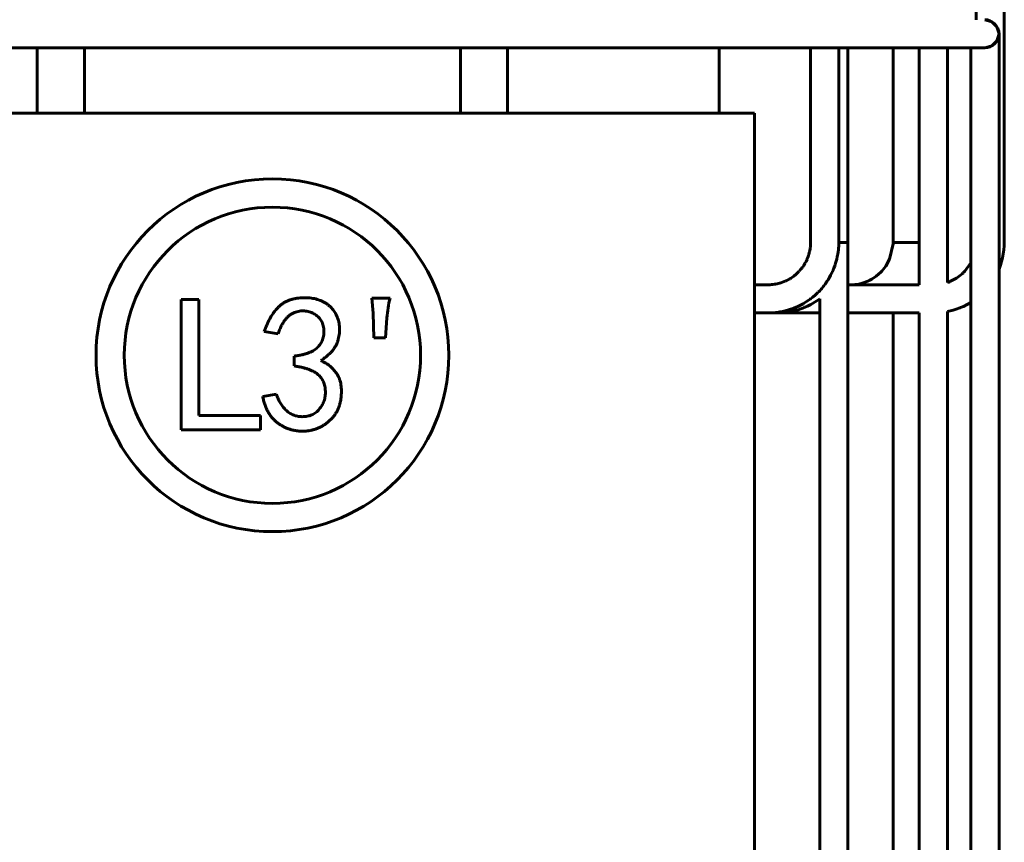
# Model space of a CAD drawing. Header units: millimetres. Extents: x 0 to 420, y 0 to 594.
# Tile 6 of 23: x 257 to 299, y 205 to 240. Entities that reach past the tile are written whole.
import ezdxf

# ---------------------------------------------------------------- set-up
doc = ezdxf.new("R2010")
doc.units = ezdxf.units.MM
doc.linetypes.add('K5LT_BASIC', pattern=[0])
doc.linetypes.add('K5LT_THIN', pattern=[0])
doc.layers.add('Системный слой', color=7, linetype='Continuous')
doc.styles.add('KDIMTEXTSTYLE', font='GOST_AU.SHX', dxfattribs={"width": 0.96, "oblique": 15, "height": 5})
doc.dimstyles.new('KDIMSTYLE (0.20)', dxfattribs={"dimtxt": 5, "dimasz": 1, "dimexe": 2, "dimexo": 0, "dimgap": 1, "dimtad": 1, "dimlfac": 5, "dimtxsty": 'KDIMTEXTSTYLE', "dimsah": 1, "dimcen": 0, "dimdle": 1, "dimadec": 0, "dimazin": 0, "dimtfac": 0.667, "dimtmove": 0, "dimatfit": 3, "dimfxl": 1, "dimtvp": 1, "dimtolj": 1, "dimtzin": 0, "dimarcsym": 0})

# ---------------------------------------------------------------- blocks, each defined once
blk = doc.blocks.new('U9')
at = {"layer": 'Системный слой', "color": 150, "linetype": 'K5LT_BASIC', "lineweight": 60, "true_color": 0x0080ff}
blk.add_line((292.405, 239.081), (292.405, 230.809), dxfattribs=at)
blk = doc.blocks.new('U10')
at = {"layer": 'Системный слой', "color": 150, "linetype": 'K5LT_BASIC', "lineweight": 60, "true_color": 0x0080ff}
for p, q in [((290.823, 228.165), (291.089, 228.327)), ((291.089, 228.327), (291.205, 228.409)), ((288.858, 227.809), (288.913, 227.809)), ((288.913, 227.809), (288.997, 227.809)), ((288.997, 227.809), (289.125, 227.809)), ((289.125, 227.809), (289.328, 227.809)), ((289.328, 227.809), (289.415, 227.809)), ((289.415, 227.809), (289.432, 227.809)), ((289.432, 227.809), (289.466, 227.809)), ((289.466, 227.809), (289.536, 227.812)), ((289.536, 227.812), (289.678, 227.823)), ((289.678, 227.823), (289.974, 227.866)), ((289.974, 227.866), (290.289, 227.944)), ((290.289, 227.944), (290.56, 228.04)), ((290.56, 228.04), (290.578, 228.048)), ((290.578, 228.048), (290.613, 228.063)), ((290.613, 228.063), (290.684, 228.095)), ((290.684, 228.095), (290.823, 228.165))]:
    blk.add_line(p, q, dxfattribs=at)
blk = doc.blocks.new('U11')
at = {"layer": 'Системный слой', "color": 150, "linetype": 'K5LT_BASIC', "lineweight": 60, "true_color": 0x0080ff}
for p, q in [((291.205, 228.409), (291.205, 211.952)), ((291.205, 211.952), (291.205, 195.496))]:
    blk.add_line(p, q, dxfattribs=at)
blk = doc.blocks.new('U12')
at = {"layer": 'Системный слой', "color": 150, "linetype": 'K5LT_BASIC', "lineweight": 60, "true_color": 0x0080ff}
for p, q in [((292.405, 230.809), (292.405, 214.294)), ((292.405, 214.294), (292.405, 197.779))]:
    blk.add_line(p, q, dxfattribs=at)
blk = doc.blocks.new('U37')
at = {"layer": 'Системный слой', "color": 150, "linetype": 'K5LT_BASIC', "lineweight": 60, "true_color": 0x0080ff}
blk.add_line((294.328, 239.081), (294.328, 230.809), dxfattribs=at)
blk = doc.blocks.new('U38')
at = {"layer": 'Системный слой', "color": 150, "linetype": 'K5LT_BASIC', "lineweight": 60, "true_color": 0x0080ff}
for p, q in [((294.177, 230.091), (294.327, 230.752)), ((294.327, 230.752), (294.328, 230.809)), ((294.013, 229.793), (294.177, 230.091)), ((293.606, 229.367), (293.81, 229.546)), ((293.81, 229.546), (293.825, 229.561)), ((293.825, 229.561), (293.854, 229.592)), ((293.854, 229.592), (293.91, 229.657)), ((293.91, 229.657), (294.013, 229.793)), ((292.87, 229.039), (293.056, 229.086)), ((293.056, 229.086), (293.204, 229.141)), ((293.204, 229.141), (293.223, 229.148)), ((293.223, 229.148), (293.236, 229.154)), ((293.236, 229.154), (293.262, 229.165)), ((293.262, 229.165), (293.314, 229.19)), ((293.314, 229.19), (293.415, 229.243)), ((293.415, 229.243), (293.606, 229.367)), ((292.528, 229.009), (292.87, 229.039))]:
    blk.add_line(p, q, dxfattribs=at)
blk = doc.blocks.new('U39')
at = {"layer": 'Системный слой', "color": 150, "linetype": 'K5LT_BASIC', "lineweight": 60, "true_color": 0x0080ff}
for p, q in [((294.328, 227.809), (294.328, 211.552)), ((294.328, 211.552), (294.328, 195.295))]:
    blk.add_line(p, q, dxfattribs=at)
blk = doc.blocks.new('U50')
at = {"layer": 'Системный слой', "color": 150, "linetype": 'K5LT_BASIC', "lineweight": 60, "true_color": 0x0080ff}
for p, q in [((286.932, 243.309), (286.932, 241.427)), ((286.932, 239.081), (286.932, 236.309))]:
    blk.add_line(p, q, dxfattribs=at)
blk = doc.blocks.new('U62')
at = {"layer": 'Системный слой', "color": 150, "linetype": 'K5LT_BASIC', "lineweight": 60, "true_color": 0x0080ff}
for p, q in [((246.636, 239.081), (264.789, 239.081)), ((264.789, 239.081), (286.191, 239.081)), ((286.191, 239.081), (289.022, 239.081)), ((289.022, 239.081), (289.035, 239.081)), ((289.035, 239.081), (289.055, 239.081)), ((289.055, 239.081), (289.085, 239.081)), ((289.085, 239.081), (289.13, 239.081)), ((289.13, 239.081), (289.198, 239.081)), ((289.198, 239.081), (289.299, 239.081)), ((289.299, 239.081), (289.369, 239.081))]:
    blk.add_line(p, q, dxfattribs=at)
blk = doc.blocks.new('U63')
at = {"layer": 'Системный слой', "color": 150, "linetype": 'K5LT_BASIC', "lineweight": 60, "true_color": 0x0080ff}
for p, q in [((292.017, 239.081), (292.017, 239.053)), ((292.017, 239.053), (292.017, 239.037)), ((292.017, 239.037), (292.017, 239.022)), ((292.017, 239.022), (292.017, 239.021)), ((292.017, 239.021), (292.017, 239.018)), ((292.017, 239.018), (292.017, 239.014)), ((292.017, 239.014), (292.017, 239.006)), ((292.017, 239.006), (292.017, 238.989)), ((292.017, 238.989), (292.017, 238.986)), ((292.017, 238.986), (292.017, 238.985)), ((292.017, 238.985), (292.017, 238.984)), ((292.017, 238.984), (292.017, 238.981)), ((292.017, 238.981), (292.017, 238.974)), ((292.017, 238.974), (292.017, 238.973)), ((292.017, 238.973), (292.017, 238.972)), ((292.017, 238.972), (292.017, 238.971)), ((292.017, 238.971), (292.017, 238.968)), ((292.017, 238.968), (292.017, 238.965)), ((292.017, 238.965), (292.017, 238.964)), ((292.017, 238.964), (292.017, 238.963)), ((292.017, 238.963), (292.017, 238.962)), ((292.017, 238.962), (292.017, 238.961)), ((292.017, 238.961), (292.017, 238.96)), ((292.017, 238.96), (292.017, 238.958)), ((292.017, 238.958), (292.017, 238.957)), ((292.017, 238.957), (292.017, 238.956)), ((292.017, 238.956), (292.017, 238.955)), ((292.017, 238.955), (292.017, 238.954)), ((292.017, 238.954), (292.017, 238.953)), ((292.017, 238.953), (292.017, 238.951)), ((292.017, 238.951), (292.017, 238.95)), ((292.017, 238.95), (292.017, 238.949)), ((292.017, 238.949), (292.017, 238.947)), ((292.017, 238.947), (292.017, 238.943)), ((292.017, 238.943), (292.017, 238.937)), ((292.017, 238.937), (292.017, 238.936)), ((292.017, 238.936), (292.017, 238.935)), ((292.017, 238.935), (292.017, 238.932)), ((292.017, 238.932), (292.017, 238.926)), ((292.017, 238.926), (292.017, 238.914)), ((292.017, 238.914), (292.017, 238.911)), ((292.017, 238.911), (292.017, 238.91)), ((292.017, 238.91), (292.017, 238.908)), ((292.017, 238.908), (292.017, 238.904)), ((292.017, 238.904), (292.017, 238.897)), ((292.017, 238.897), (292.017, 238.881)), ((292.017, 238.881), (292.017, 238.858)), ((292.017, 238.858), (292.017, 238.856)), ((292.017, 238.856), (292.017, 238.852)), ((292.017, 238.852), (292.017, 238.845)), ((292.017, 238.845), (292.017, 238.831)), ((292.017, 238.831), (292.017, 238.803)), ((292.017, 238.803), (292.017, 238.747)), ((292.017, 238.747), (292.017, 238.743)), ((292.017, 238.743), (292.017, 238.736)), ((292.017, 238.736), (292.017, 238.722)), ((292.017, 238.722), (292.017, 238.693)), ((292.017, 238.693), (292.017, 238.635)), ((292.017, 238.635), (292.017, 238.516)), ((292.017, 238.516), (292.017, 238.263)), ((292.017, 238.263), (292.017, 237.721)), ((292.017, 237.721), (292.017, 236.586)), ((292.017, 236.586), (292.017, 234.313)), ((292.017, 234.313), (292.017, 231.62)), ((292.017, 231.62), (292.017, 231.613)), ((292.017, 231.613), (292.017, 231.611)), ((292.017, 231.611), (292.017, 231.61)), ((292.017, 231.61), (292.017, 231.608)), ((292.017, 231.608), (292.017, 231.604)), ((292.017, 231.604), (292.017, 231.596)), ((292.017, 231.596), (292.017, 231.591)), ((292.017, 231.591), (292.017, 231.589)), ((292.017, 231.589), (292.017, 231.587)), ((292.017, 231.587), (292.017, 231.583)), ((292.017, 231.583), (292.017, 231.575)), ((292.017, 231.575), (292.017, 231.558)), ((292.017, 231.558), (292.017, 231.554)), ((292.017, 231.554), (292.017, 231.552)), ((292.017, 231.552), (292.017, 231.55)), ((292.017, 231.55), (292.017, 231.545)), ((292.017, 231.545), (292.017, 231.534)), ((292.017, 231.534), (292.017, 231.514)), ((292.017, 231.514), (292.017, 231.482)), ((292.017, 231.482), (292.017, 231.481)), ((292.017, 231.481), (292.017, 231.479)), ((292.017, 231.479), (292.017, 231.473)), ((292.017, 231.473), (292.017, 231.463)), ((292.017, 231.463), (292.017, 231.442)), ((292.017, 231.442), (292.017, 231.401)), ((292.017, 231.401), (292.017, 231.32)), ((292.017, 231.32), (292.017, 231.16)), ((292.017, 231.16), (292.017, 231.02)), ((292.016, 230.726), (292.012, 230.65)), ((292.017, 230.764), (292.016, 230.726)), ((292.017, 231.02), (292.017, 230.809)), ((292.017, 230.809), (292.017, 230.806)), ((292.017, 230.806), (292.017, 230.805)), ((292.017, 230.805), (292.017, 230.804)), ((292.017, 230.804), (292.017, 230.802)), ((292.017, 230.802), (292.017, 230.801)), ((292.017, 230.801), (292.017, 230.799)), ((292.017, 230.799), (292.017, 230.797)), ((292.017, 230.797), (292.017, 230.792)), ((292.017, 230.792), (292.017, 230.783)), ((292.017, 230.783), (292.017, 230.764)), ((291.972, 230.305), (291.971, 230.299)), ((291.988, 230.408), (291.972, 230.305)), ((291.998, 230.49), (291.988, 230.408)), ((292.003, 230.531), (291.998, 230.49)), ((292.005, 230.551), (292.003, 230.531)), ((292.006, 230.562), (292.005, 230.551)), ((292.012, 230.65), (292.006, 230.567)), ((292.006, 230.567), (292.006, 230.562)), ((291.876, 229.904), (291.867, 229.876)), ((291.881, 229.919), (291.876, 229.904)), ((291.883, 229.926), (291.881, 229.919)), ((291.93, 230.102), (291.883, 229.926)), ((291.953, 230.206), (291.93, 230.102)), ((291.963, 230.259), (291.953, 230.206)), ((291.968, 230.286), (291.963, 230.259)), ((291.971, 230.299), (291.968, 230.286)), ((291.72, 229.508), (291.671, 229.409)), ((291.744, 229.558), (291.72, 229.508)), ((291.755, 229.583), (291.744, 229.558)), ((291.761, 229.595), (291.755, 229.583)), ((291.764, 229.602), (291.761, 229.595)), ((291.807, 229.707), (291.764, 229.602)), ((291.848, 229.819), (291.807, 229.707)), ((291.867, 229.876), (291.848, 229.819)), ((291.447, 229.052), (291.428, 229.025)), ((291.497, 229.126), (291.447, 229.052)), ((291.518, 229.157), (291.497, 229.126)), ((291.56, 229.22), (291.518, 229.157)), ((291.591, 229.268), (291.56, 229.22)), ((291.605, 229.292), (291.591, 229.268)), ((291.612, 229.304), (291.605, 229.292)), ((291.616, 229.31), (291.612, 229.304)), ((291.671, 229.409), (291.616, 229.31)), ((291.087, 228.637), (291.029, 228.584)), ((291.115, 228.664), (291.087, 228.637)), ((291.129, 228.678), (291.115, 228.664)), ((291.136, 228.685), (291.129, 228.678)), ((291.14, 228.688), (291.136, 228.685)), ((291.144, 228.693), (291.14, 228.688)), ((291.148, 228.697), (291.144, 228.693)), ((291.152, 228.701), (291.148, 228.697)), ((291.157, 228.705), (291.152, 228.701)), ((291.16, 228.709), (291.157, 228.705)), ((291.166, 228.715), (291.16, 228.709)), ((291.179, 228.728), (291.166, 228.715)), ((291.204, 228.755), (291.179, 228.728)), ((291.265, 228.824), (291.204, 228.755)), ((291.29, 228.853), (291.265, 228.824)), ((291.34, 228.912), (291.29, 228.853)), ((291.371, 228.949), (291.34, 228.912)), ((291.386, 228.968), (291.371, 228.949)), ((291.393, 228.978), (291.386, 228.968)), ((291.397, 228.982), (291.393, 228.978)), ((291.399, 228.985), (291.397, 228.982)), ((291.401, 228.988), (291.399, 228.985)), ((291.403, 228.99), (291.401, 228.988)), ((291.404, 228.991), (291.403, 228.99)), ((291.405, 228.992), (291.404, 228.991)), ((291.406, 228.994), (291.405, 228.992)), ((291.407, 228.995), (291.406, 228.994)), ((291.408, 228.996), (291.407, 228.995)), ((291.41, 228.999), (291.408, 228.996)), ((291.415, 229.005), (291.41, 228.999)), ((291.417, 229.008), (291.415, 229.005)), ((291.428, 229.025), (291.417, 229.008)), ((290.523, 228.214), (290.516, 228.21)), ((290.648, 228.291), (290.523, 228.214)), ((290.753, 228.362), (290.648, 228.291)), ((290.805, 228.4), (290.753, 228.362)), ((290.83, 228.419), (290.805, 228.4)), ((290.843, 228.428), (290.83, 228.419)), ((290.849, 228.433), (290.843, 228.428)), ((290.91, 228.481), (290.849, 228.433)), ((291.029, 228.584), (290.91, 228.481)), ((288.444, 227.809), (288.432, 227.809)), ((288.458, 227.809), (288.444, 227.809)), ((288.468, 227.809), (288.458, 227.809)), ((288.503, 227.809), (288.468, 227.809)), ((288.633, 227.809), (288.503, 227.809)), ((288.724, 227.809), (288.633, 227.809)), ((288.769, 227.809), (288.724, 227.809)), ((288.795, 227.809), (288.769, 227.809)), ((288.815, 227.809), (288.795, 227.809)), ((288.857, 227.809), (288.815, 227.809)), ((288.894, 227.809), (288.857, 227.809)), ((288.934, 227.809), (288.894, 227.809)), ((288.969, 227.809), (288.934, 227.809)), ((288.986, 227.809), (288.969, 227.809)), ((288.994, 227.809), (288.986, 227.809)), ((288.999, 227.809), (288.994, 227.809)), ((289.001, 227.809), (288.999, 227.809)), ((289.002, 227.809), (289.001, 227.809)), ((289.004, 227.809), (289.002, 227.809)), ((289.005, 227.809), (289.004, 227.809)), ((289.007, 227.809), (289.005, 227.809)), ((289.008, 227.809), (289.007, 227.809)), ((289.01, 227.809), (289.008, 227.809)), ((289.012, 227.809), (289.01, 227.809)), ((289.015, 227.809), (289.012, 227.809)), ((289.017, 227.809), (289.015, 227.809)), ((289.03, 227.809), (289.017, 227.809)), ((289.053, 227.81), (289.03, 227.809)), ((289.074, 227.81), (289.053, 227.81)), ((289.09, 227.81), (289.074, 227.81)), ((289.123, 227.811), (289.09, 227.81)), ((289.145, 227.812), (289.123, 227.811)), ((289.157, 227.813), (289.145, 227.812)), ((289.162, 227.813), (289.157, 227.813)), ((289.172, 227.813), (289.162, 227.813)), ((289.33, 227.827), (289.172, 227.813)), ((289.451, 227.843), (289.33, 227.827)), ((289.51, 227.852), (289.451, 227.843)), ((289.54, 227.858), (289.51, 227.852)), ((289.555, 227.86), (289.54, 227.858)), ((289.562, 227.862), (289.555, 227.86)), ((289.682, 227.886), (289.562, 227.862)), ((289.784, 227.911), (289.682, 227.886)), ((289.834, 227.924), (289.784, 227.911)), ((289.859, 227.931), (289.834, 227.924)), ((289.872, 227.935), (289.859, 227.931)), ((289.878, 227.937), (289.872, 227.935)), ((289.966, 227.964), (289.878, 227.937)), ((290.074, 228.001), (289.966, 227.964)), ((290.127, 228.022), (290.074, 228.001)), ((290.154, 228.032), (290.127, 228.022)), ((290.167, 228.038), (290.154, 228.032)), ((290.174, 228.041), (290.167, 228.038)), ((290.303, 228.098), (290.174, 228.041)), ((290.418, 228.156), (290.303, 228.098)), ((290.474, 228.186), (290.418, 228.156)), ((290.502, 228.202), (290.474, 228.186)), ((290.516, 228.21), (290.502, 228.202))]:
    blk.add_line(p, q, dxfattribs=at)
blk = doc.blocks.new('U65')
at = {"layer": 'Системный слой', "color": 150, "linetype": 'K5LT_BASIC', "lineweight": 60, "true_color": 0x0080ff}
for p, q in [((290.817, 239.081), (290.817, 238.365)), ((290.817, 238.365), (290.817, 234.468)), ((290.817, 234.468), (290.817, 231.715)), ((290.817, 231.715), (290.817, 231.631)), ((290.817, 231.631), (290.817, 230.814)), ((290.816, 230.74), (290.814, 230.688)), ((290.817, 230.767), (290.816, 230.74)), ((290.817, 230.814), (290.817, 230.79)), ((290.817, 230.79), (290.817, 230.787)), ((290.817, 230.787), (290.817, 230.78)), ((290.817, 230.78), (290.817, 230.767)), ((290.764, 230.363), (290.743, 230.29)), ((290.777, 230.418), (290.764, 230.363)), ((290.783, 230.446), (290.777, 230.418)), ((290.786, 230.459), (290.783, 230.446)), ((290.787, 230.466), (290.786, 230.459)), ((290.788, 230.47), (290.787, 230.466)), ((290.798, 230.529), (290.788, 230.47)), ((290.805, 230.581), (290.798, 230.529)), ((290.808, 230.607), (290.805, 230.581)), ((290.809, 230.62), (290.808, 230.607)), ((290.81, 230.627), (290.809, 230.62)), ((290.814, 230.688), (290.81, 230.63)), ((290.81, 230.63), (290.81, 230.627)), ((290.578, 229.913), (290.562, 229.885)), ((290.586, 229.927), (290.578, 229.913)), ((290.59, 229.934), (290.586, 229.927)), ((290.592, 229.938), (290.59, 229.934)), ((290.624, 229.997), (290.592, 229.938)), ((290.651, 230.054), (290.624, 229.997)), ((290.665, 230.083), (290.651, 230.054)), ((290.671, 230.098), (290.665, 230.083)), ((290.674, 230.105), (290.671, 230.098)), ((290.676, 230.109), (290.674, 230.105)), ((290.702, 230.175), (290.676, 230.109)), ((290.724, 230.234), (290.702, 230.175)), ((290.734, 230.264), (290.724, 230.234)), ((290.739, 230.279), (290.734, 230.264)), ((290.742, 230.287), (290.739, 230.279)), ((290.743, 230.29), (290.742, 230.287)), ((290.225, 229.475), (290.162, 229.42)), ((290.281, 229.527), (290.225, 229.475)), ((290.309, 229.555), (290.281, 229.527)), ((290.322, 229.569), (290.309, 229.555)), ((290.329, 229.576), (290.322, 229.569)), ((290.332, 229.579), (290.329, 229.576)), ((290.395, 229.651), (290.332, 229.579)), ((290.441, 229.707), (290.395, 229.651)), ((290.463, 229.736), (290.441, 229.707)), ((290.474, 229.751), (290.463, 229.736)), ((290.479, 229.758), (290.474, 229.751)), ((290.482, 229.762), (290.479, 229.758)), ((290.527, 229.83), (290.482, 229.762)), ((290.562, 229.885), (290.527, 229.83)), ((289.436, 229.055), (289.396, 229.046)), ((289.498, 229.072), (289.436, 229.055)), ((289.528, 229.081), (289.498, 229.072)), ((289.544, 229.086), (289.528, 229.081)), ((289.551, 229.088), (289.544, 229.086)), ((289.555, 229.089), (289.551, 229.088)), ((289.628, 229.115), (289.555, 229.089)), ((289.699, 229.143), (289.628, 229.115)), ((289.734, 229.158), (289.699, 229.143)), ((289.751, 229.165), (289.734, 229.158)), ((289.76, 229.169), (289.751, 229.165)), ((289.764, 229.171), (289.76, 229.169)), ((289.842, 229.209), (289.764, 229.171)), ((289.91, 229.246), (289.842, 229.209)), ((289.943, 229.265), (289.91, 229.246)), ((289.96, 229.275), (289.943, 229.265)), ((289.968, 229.281), (289.96, 229.275)), ((289.972, 229.283), (289.968, 229.281)), ((290.044, 229.33), (289.972, 229.283)), ((290.106, 229.375), (290.044, 229.33)), ((290.136, 229.399), (290.106, 229.375)), ((290.151, 229.411), (290.136, 229.399)), ((290.159, 229.417), (290.151, 229.411)), ((290.162, 229.42), (290.159, 229.417)), ((288.627, 229.009), (288.432, 229.009)), ((288.75, 229.009), (288.627, 229.009)), ((288.811, 229.009), (288.75, 229.009)), ((288.841, 229.009), (288.811, 229.009)), ((288.856, 229.009), (288.841, 229.009)), ((288.863, 229.009), (288.856, 229.009)), ((288.867, 229.009), (288.863, 229.009)), ((288.869, 229.009), (288.867, 229.009)), ((288.871, 229.009), (288.869, 229.009)), ((288.872, 229.009), (288.871, 229.009)), ((288.874, 229.009), (288.872, 229.009)), ((288.875, 229.009), (288.874, 229.009)), ((288.877, 229.009), (288.875, 229.009)), ((288.879, 229.009), (288.877, 229.009)), ((288.883, 229.009), (288.879, 229.009)), ((288.95, 229.009), (288.883, 229.009)), ((288.984, 229.009), (288.95, 229.009)), ((289.001, 229.009), (288.984, 229.009)), ((289.009, 229.009), (289.001, 229.009)), ((289.018, 229.009), (289.009, 229.009)), ((289.024, 229.009), (289.018, 229.009)), ((289.028, 229.009), (289.024, 229.009)), ((289.031, 229.009), (289.028, 229.009)), ((289.033, 229.009), (289.031, 229.009)), ((289.034, 229.009), (289.033, 229.009)), ((289.035, 229.009), (289.034, 229.009)), ((289.037, 229.009), (289.035, 229.009)), ((289.039, 229.009), (289.037, 229.009)), ((289.041, 229.009), (289.039, 229.009)), ((289.095, 229.01), (289.041, 229.009)), ((289.155, 229.013), (289.095, 229.01)), ((289.185, 229.015), (289.155, 229.013)), ((289.2, 229.017), (289.185, 229.015)), ((289.207, 229.017), (289.2, 229.017)), ((289.211, 229.018), (289.207, 229.017)), ((289.284, 229.026), (289.211, 229.018)), ((289.342, 229.036), (289.284, 229.026)), ((289.371, 229.041), (289.342, 229.036)), ((289.385, 229.044), (289.371, 229.041)), ((289.392, 229.045), (289.385, 229.044)), ((289.396, 229.046), (289.392, 229.045))]:
    blk.add_line(p, q, dxfattribs=at)
blk = doc.blocks.new('U71')
at = {"layer": 'Системный слой', "color": 150, "linetype": 'K5LT_BASIC', "lineweight": 60, "true_color": 0x0080ff}
for p, q in [((296.642, 239.081), (296.642, 229.106)), ((296.642, 227.87), (296.642, 212.338)), ((296.642, 212.338), (296.642, 196.807))]:
    blk.add_line(p, q, dxfattribs=at)
blk = doc.blocks.new('U72')
at = {"layer": 'Системный слой', "color": 150, "linetype": 'K5LT_BASIC', "lineweight": 60, "true_color": 0x0080ff}
for p, q in [((295.442, 239.081), (295.442, 229.009)), ((295.442, 227.809), (295.442, 211.552)), ((295.442, 211.552), (295.442, 195.296))]:
    blk.add_line(p, q, dxfattribs=at)
blk = doc.blocks.new('U77')
at = {"layer": 'Системный слой', "color": 150, "linetype": 'K5LT_BASIC', "lineweight": 60, "true_color": 0x0080ff}
for p, q in [((299.056, 245.321), (299.056, 245.321)), ((299.056, 245.319), (299.056, 245.135)), ((299.056, 245.135), (299.056, 245.128)), ((299.056, 245.128), (299.056, 245.114)), ((299.056, 245.114), (299.056, 245.083)), ((299.056, 245.083), (299.056, 245.017)), ((299.056, 245.017), (299.056, 244.862)), ((299.056, 244.862), (299.056, 244.612)), ((299.056, 244.612), (299.056, 244.598)), ((299.056, 244.598), (299.056, 244.571)), ((299.056, 244.571), (299.056, 244.515)), ((299.056, 244.515), (299.056, 244.398)), ((299.056, 244.398), (299.056, 244.147)), ((299.056, 244.147), (299.056, 243.831)), ((299.056, 243.831), (299.056, 243.813)), ((299.056, 243.813), (299.056, 243.778)), ((299.056, 243.778), (299.056, 243.706)), ((299.056, 243.706), (299.056, 243.56)), ((299.056, 243.56), (299.056, 243.262)), ((299.056, 243.262), (299.056, 243.075)), ((299.056, 243.075), (299.056, 242.981)), ((299.056, 242.981), (299.056, 242.934)), ((299.056, 242.934), (299.056, 242.911)), ((299.056, 242.911), (299.056, 242.89)), ((299.056, 242.89), (299.056, 242.849)), ((299.056, 242.849), (299.056, 242.766)), ((299.056, 242.766), (299.056, 242.601)), ((299.056, 242.601), (299.056, 242.27)), ((299.056, 242.27), (299.056, 241.608)), ((299.056, 241.608), (299.056, 240.285)), ((299.056, 240.285), (299.056, 237.639)), ((299.056, 237.639), (299.056, 232.346)), ((299.056, 232.346), (299.056, 231.558)), ((299.056, 231.558), (299.056, 231.431)), ((299.056, 231.431), (299.056, 231.368)), ((299.056, 231.368), (299.056, 231.337)), ((299.056, 231.337), (299.056, 231.321)), ((299.056, 231.321), (299.056, 231.313)), ((299.056, 231.313), (299.056, 231.302)), ((299.056, 231.302), (299.056, 231.285)), ((299.056, 231.285), (299.056, 231.26)), ((299.056, 231.26), (299.056, 231.223)), ((299.056, 231.223), (299.056, 231.166)), ((299.056, 231.166), (299.056, 231.079)), ((299.055, 230.74), (299.052, 230.66)), ((299.056, 230.779), (299.055, 230.74)), ((299.056, 231.079), (299.056, 230.945)), ((299.056, 230.945), (299.056, 230.798)), ((299.056, 230.798), (299.056, 230.779)), ((299.038, 230.495), (298.981, 230.155)), ((299.052, 230.66), (299.038, 230.495)), ((298.981, 230.155), (298.896, 229.844)), ((298.896, 229.844), (298.831, 229.668)), ((297.631, 228.255), (297.322, 228.089)), ((291.205, 227.809), (289.405, 227.809)), ((295.442, 227.809), (292.405, 227.809)), ((296.879, 227.926), (296.642, 227.87)), ((297.047, 227.978), (296.879, 227.926)), ((297.129, 228.007), (297.047, 227.978)), ((297.169, 228.023), (297.129, 228.007)), ((297.189, 228.031), (297.169, 228.023)), ((297.199, 228.035), (297.189, 228.031)), ((297.322, 228.089), (297.199, 228.035))]:
    blk.add_line(p, q, dxfattribs=at)
blk = doc.blocks.new('U79')
at = {"layer": 'Системный слой', "color": 150, "linetype": 'K5LT_BASIC', "lineweight": 60, "true_color": 0x0080ff}
for p, q in [((297.856, 244.721), (297.856, 240.281)), ((297.631, 229.937), (297.372, 229.581)), ((297.261, 229.472), (297.187, 229.409)), ((297.297, 229.505), (297.261, 229.472)), ((297.315, 229.522), (297.297, 229.505)), ((297.324, 229.531), (297.315, 229.522)), ((297.372, 229.581), (297.324, 229.531)), ((296.69, 229.124), (296.642, 229.106)), ((296.721, 229.136), (296.69, 229.124)), ((296.736, 229.142), (296.721, 229.136)), ((296.744, 229.145), (296.736, 229.142)), ((297.029, 229.294), (296.744, 229.145)), ((297.187, 229.409), (297.029, 229.294)), ((289.017, 229.009), (288.432, 229.009)), ((295.442, 229.009), (292.405, 229.009))]:
    blk.add_line(p, q, dxfattribs=at)
blk = doc.blocks.new('U97')
at = {"layer": 'Системный слой', "color": 150, "linetype": 'K5LT_BASIC', "lineweight": 60, "true_color": 0x0080ff}
for p, q in [((267.515, 241.536), (267.644, 241.427)), ((271.532, 239.081), (298.231, 239.081))]:
    blk.add_line(p, q, dxfattribs=at)
blk = doc.blocks.new('U98')
at = {"layer": 'Системный слой', "color": 150, "linetype": 'K5LT_BASIC', "lineweight": 60, "true_color": 0x0080ff}
for p, q in [((298.745, 239.386), (298.831, 239.681)), ((298.231, 239.081), (298.527, 239.168)), ((298.527, 239.168), (298.745, 239.386))]:
    blk.add_line(p, q, dxfattribs=at)
blk = doc.blocks.new('U99')
at = {"layer": 'Системный слой', "color": 150, "linetype": 'K5LT_BASIC', "lineweight": 60, "true_color": 0x0080ff}
for p, q in [((298.831, 239.681), (298.831, 239.681)), ((298.831, 239.68), (298.831, 239.679)), ((298.831, 239.679), (298.831, 239.679)), ((298.831, 239.679), (298.831, 239.678)), ((298.831, 239.678), (298.831, 239.678)), ((298.831, 239.678), (298.831, 239.678)), ((298.831, 239.678), (298.831, 239.677)), ((298.831, 239.677), (298.831, 239.676)), ((298.831, 239.676), (298.831, 239.676)), ((298.831, 239.676), (298.831, 239.675)), ((298.831, 239.675), (298.831, 239.674)), ((298.831, 239.674), (298.831, 239.673)), ((298.831, 239.673), (298.831, 239.669)), ((298.831, 239.669), (298.831, 239.66)), ((298.831, 239.66), (298.831, 239.657)), ((298.831, 239.657), (298.831, 239.656)), ((298.831, 239.656), (298.831, 239.654)), ((298.831, 239.654), (298.831, 239.651)), ((298.831, 239.651), (298.831, 239.643)), ((298.831, 239.643), (298.831, 239.623)), ((298.831, 239.623), (298.831, 239.593)), ((298.831, 239.593), (298.831, 239.591)), ((298.831, 239.591), (298.831, 239.587)), ((298.831, 239.587), (298.831, 239.579)), ((298.831, 239.579), (298.831, 239.563)), ((298.831, 239.563), (298.831, 239.528)), ((298.831, 239.528), (298.831, 239.489)), ((298.831, 239.489), (298.831, 239.486)), ((298.831, 239.486), (298.831, 239.481)), ((298.831, 239.481), (298.831, 239.47)), ((298.831, 239.47), (298.831, 239.447)), ((298.831, 239.447), (298.831, 239.399)), ((298.831, 239.399), (298.831, 239.349)), ((298.831, 239.349), (298.831, 239.345)), ((298.831, 239.345), (298.831, 239.339)), ((298.831, 239.339), (298.831, 239.325)), ((298.831, 239.325), (298.831, 239.296)), ((298.831, 239.296), (298.831, 239.236)), ((298.831, 239.236), (298.831, 239.173)), ((298.831, 239.173), (298.831, 239.169)), ((298.831, 239.169), (298.831, 239.162)), ((298.831, 239.162), (298.831, 239.147)), ((298.831, 239.147), (298.831, 239.118)), ((298.831, 239.118), (298.831, 239.087)), ((298.831, 239.087), (298.831, 239.082)), ((298.831, 239.082), (298.831, 239.076)), ((298.831, 239.076), (298.831, 239.063)), ((298.831, 239.063), (298.831, 239.036)), ((298.831, 239.036), (298.831, 238.995)), ((298.831, 238.995), (298.831, 238.99)), ((298.831, 238.99), (298.831, 238.984)), ((298.831, 238.984), (298.831, 238.972)), ((298.831, 238.972), (298.831, 238.967)), ((298.831, 238.967), (298.831, 238.962)), ((298.831, 238.962), (298.831, 238.957)), ((298.831, 238.957), (298.831, 238.952)), ((298.831, 238.952), (298.831, 238.947)), ((298.831, 238.947), (298.831, 238.941)), ((298.831, 238.941), (298.831, 238.936)), ((298.831, 238.936), (298.831, 238.931)), ((298.831, 238.931), (298.831, 238.925)), ((298.831, 238.925), (298.831, 238.92)), ((298.831, 238.92), (298.831, 238.914)), ((298.831, 238.914), (298.831, 238.904)), ((298.831, 238.904), (298.831, 238.899)), ((298.831, 238.899), (298.831, 238.894)), ((298.831, 238.894), (298.831, 238.888)), ((298.831, 238.888), (298.831, 238.876)), ((298.831, 238.876), (298.831, 238.859)), ((298.831, 238.859), (298.831, 238.853)), ((298.831, 238.853), (298.831, 238.847)), ((298.831, 238.847), (298.831, 238.834)), ((298.831, 238.834), (298.831, 238.808)), ((298.831, 238.808), (298.831, 238.801)), ((298.831, 238.801), (298.831, 238.796)), ((298.831, 238.796), (298.831, 238.788)), ((298.831, 238.788), (298.831, 238.774)), ((298.831, 238.774), (298.831, 238.745)), ((298.831, 238.745), (298.831, 238.695)), ((298.831, 238.695), (298.831, 238.689)), ((298.831, 238.689), (298.831, 238.681)), ((298.831, 238.681), (298.831, 238.663)), ((298.831, 238.663), (298.831, 238.628)), ((298.831, 238.628), (298.831, 238.556)), ((298.831, 238.556), (298.831, 238.514)), ((298.831, 238.514), (298.831, 238.508)), ((298.831, 238.508), (298.831, 238.497)), ((298.831, 238.497), (298.831, 238.476)), ((298.831, 238.476), (298.831, 238.433)), ((298.831, 238.433), (298.831, 238.345)), ((298.831, 238.345), (298.831, 238.247)), ((298.831, 238.247), (298.831, 238.241)), ((298.831, 238.241), (298.831, 238.228)), ((298.831, 238.228), (298.831, 238.204)), ((298.831, 238.204), (298.831, 238.154)), ((298.831, 238.154), (298.831, 238.054)), ((298.831, 238.054), (298.831, 237.956)), ((298.831, 237.956), (298.831, 237.949)), ((298.831, 237.949), (298.831, 237.936)), ((298.831, 237.936), (298.831, 237.91)), ((298.831, 237.91), (298.831, 237.858)), ((298.831, 237.858), (298.831, 237.752)), ((298.831, 237.752), (298.831, 237.65)), ((298.831, 237.65), (298.831, 237.643)), ((298.831, 237.643), (298.831, 237.63)), ((298.831, 237.63), (298.831, 237.603)), ((298.831, 237.603), (298.831, 237.549)), ((298.831, 237.549), (298.831, 237.44)), ((298.831, 237.44), (298.831, 237.266)), ((298.831, 237.266), (298.831, 236.906)), ((298.831, 236.906), (298.831, 236.184)), ((298.831, 236.184), (298.831, 234.742)), ((298.831, 234.742), (298.831, 231.857)), ((298.831, 231.857), (298.831, 226.087)), ((298.831, 226.087), (298.831, 214.547)), ((298.831, 214.547), (298.831, 191.467))]:
    blk.add_line(p, q, dxfattribs=at)
blk = doc.blocks.new('U100')
at = {"layer": 'Системный слой', "color": 150, "linetype": 'K5LT_BASIC', "lineweight": 60, "true_color": 0x0080ff}
for p, q in [((298.525, 240.196), (298.229, 240.281)), ((298.744, 239.977), (298.525, 240.196)), ((298.831, 239.681), (298.744, 239.977))]:
    blk.add_line(p, q, dxfattribs=at)
blk = doc.blocks.new('U101')
at = {"layer": 'Системный слой', "color": 150, "linetype": 'K5LT_BASIC', "lineweight": 60, "true_color": 0x0080ff}
for p, q in [((297.631, 239.081), (297.631, 239.046)), ((297.631, 239.046), (297.631, 239.028)), ((297.631, 239.028), (297.631, 239.019)), ((297.631, 239.019), (297.631, 239.014)), ((297.631, 239.014), (297.631, 239.009)), ((297.631, 239.009), (297.631, 239.002)), ((297.631, 239.002), (297.631, 238.988)), ((297.631, 238.988), (297.631, 238.959)), ((297.631, 238.959), (297.631, 238.899)), ((297.631, 238.899), (297.631, 238.778)), ((297.631, 238.778), (297.631, 238.773)), ((297.631, 238.773), (297.631, 238.763)), ((297.631, 238.763), (297.631, 238.742)), ((297.631, 238.742), (297.631, 238.7)), ((297.631, 238.7), (297.631, 238.614)), ((297.631, 238.614), (297.631, 238.521)), ((297.631, 238.521), (297.631, 238.516)), ((297.631, 238.516), (297.631, 238.504)), ((297.631, 238.504), (297.631, 238.482)), ((297.631, 238.482), (297.631, 238.436)), ((297.631, 238.436), (297.631, 238.342)), ((297.631, 238.342), (297.631, 238.242)), ((297.631, 238.242), (297.631, 238.236)), ((297.631, 238.236), (297.631, 238.224)), ((297.631, 238.224), (297.631, 238.2)), ((297.631, 238.2), (297.631, 238.151)), ((297.631, 238.151), (297.631, 238.052)), ((297.631, 238.052), (297.631, 237.951)), ((297.631, 237.951), (297.631, 237.944)), ((297.631, 237.944), (297.631, 237.932)), ((297.631, 237.932), (297.631, 237.906)), ((297.631, 237.906), (297.631, 237.855)), ((297.631, 237.855), (297.631, 237.752)), ((297.631, 237.752), (297.631, 237.645)), ((297.631, 237.645), (297.631, 237.638)), ((297.631, 237.638), (297.631, 237.625)), ((297.631, 237.625), (297.631, 237.599)), ((297.631, 237.599), (297.631, 237.546)), ((297.631, 237.546), (297.631, 237.44)), ((297.631, 237.44), (297.631, 237.265)), ((297.631, 237.265), (297.631, 236.94)), ((297.631, 236.94), (297.631, 236.292)), ((297.631, 236.292), (297.631, 234.995)), ((297.631, 234.995), (297.631, 232.401)), ((297.631, 232.401), (297.631, 227.213)), ((297.631, 227.213), (297.631, 216.836)), ((297.631, 216.836), (297.631, 196.082))]:
    blk.add_line(p, q, dxfattribs=at)
blk = doc.blocks.new('U137')
at = {"layer": 'Системный слой', "color": 150, "linetype": 'K5LT_BASIC', "lineweight": 60, "true_color": 0x0080ff}
blk.add_line((277.932, 236.309), (277.932, 239.081), dxfattribs=at)
blk = doc.blocks.new('U138')
at = {"layer": 'Системный слой', "color": 150, "linetype": 'K5LT_BASIC', "lineweight": 60, "true_color": 0x0080ff}
blk.add_line((257.932, 239.081), (257.932, 236.309), dxfattribs=at)
blk = doc.blocks.new('KDIMARROW_01')
at = {"layer": 'Системный слой'}
blk.add_hatch(color=0, dxfattribs=at).paths.add_polyline_path([(-5, -0.658), (0, 0), (-5, 0.658), (-4.5, 0)])
at = {"layer": 'Системный слой', "color": 0, "linetype": 'K5LT_THIN', "lineweight": 18}
for p, q in [((-4.5, 0), (-5, 0.658)), ((-5, 0.658), (0, 0)), ((0, 0), (-5, -0.658)), ((-5, -0.658), (-4.5, 0)), ((0, 0), (-1, 0))]:
    blk.add_line(p, q, dxfattribs=at)

msp = doc.modelspace()

# ---------------------------------------------------------------- linework, layer by layer
at = {"layer": 'Системный слой', "color": 150, "linetype": 'K5LT_BASIC', "lineweight": 60, "true_color": 0x0080ff}
for p, q in [((259.9324, 238.8931), (259.9324, 239.0813)), ((259.9324, 236.3087), (259.9324, 238.8931)), ((275.9324, 239.0813), (275.9324, 238.8931)), ((275.9324, 236.3087), (275.9324, 238.8931)), ((298.2307, 239.0813), (298.2307, 239.0813)), ((256.4324, 236.3087), (279.4324, 236.3087)), ((279.4324, 236.3087), (288.4324, 236.3087)), ((288.4324, 236.3087), (288.4324, 170.3087)), ((292.0172, 230.8087), (292.4045, 230.8087)), ((292.4045, 230.8087), (292.0172, 230.8087)), ((292.0172, 230.8087), (292.4045, 230.8087)), ((294.3277, 230.8087), (295.4421, 230.8087)), ((295.4421, 230.8087), (294.3277, 230.8087)), ((294.3277, 230.8087), (295.4421, 230.8087)), ((288.4324, 229.0087), (288.8835, 229.0087)), ((264.055, 228.3784), (264.8012, 228.3784)), ((264.055, 222.8308), (264.055, 228.3784)), ((264.8012, 228.3784), (264.8012, 223.4472)), ((272.2174, 227.7944), (272.1525, 228.4432)), ((272.1525, 228.4432), (272.9311, 228.4432)), ((272.2498, 226.7563), (272.2174, 227.7944)), ((292.4045, 227.8087), (292.5277, 227.8087)), ((272.8013, 227.5998), (272.7364, 226.7563)), ((268.1686, 226.9185), (267.5847, 227.0158)), ((272.7364, 226.7563), (272.2498, 226.7563)), ((268.8499, 225.5559), (268.8499, 225.9777)), ((267.5198, 224.2582), (268.1037, 224.3556)), ((264.8012, 223.4472), (267.429, 223.4472)), ((267.429, 223.4472), (267.429, 222.8308)), ((267.429, 222.8308), (264.055, 222.8308))]:
    msp.add_line(p, q, dxfattribs=at)
for radius in [7.5, 6.3]:
    msp.add_circle((267.9303, 226.0089), radius, dxfattribs=at)
for points, knots in [([(298.2309, 239.0813), (298.545, 239.0814), (298.8307, 239.3672), (298.8307, 239.9954), (298.5449, 240.2812), (298.2308, 240.2813)], [0, 0, 0, 0, 0.4999846, 0.4999846, 1, 1, 1, 1]), ([(267.5847, 227.0158), (267.6187, 227.1098), (267.685, 227.2929), (267.809, 227.5503), (267.9528, 227.7824), (268.0877, 227.9575), (268.2061, 228.0832), (268.3044, 228.1643), (268.4085, 228.238), (268.5212, 228.2996), (268.6413, 228.3522), (268.7692, 228.3924), (268.9042, 228.4237), (269.0448, 228.445), (269.1865, 228.4562), (269.3258, 228.4608), (269.4605, 228.4538), (269.5912, 228.4419), (269.7168, 228.4183), (269.8379, 228.3875), (269.954, 228.346), (270.0662, 228.2986), (270.171, 228.242), (270.2698, 228.18), (270.3582, 228.108), (270.4413, 228.0318), (270.5127, 227.9452), (270.5787, 227.8534), (270.6361, 227.7542), (270.6838, 227.648), (270.7236, 227.538), (270.7534, 227.4241), (270.7756, 227.3082), (270.786, 227.189), (270.7872, 227.0681), (270.7786, 226.9444), (270.7603, 226.8184), (270.7333, 226.6903), (270.6943, 226.5623), (270.6383, 226.4379), (270.567, 226.3176), (270.4807, 226.2014), (270.3795, 226.0894), (270.2619, 225.9829), (270.1306, 225.8786), (270.0348, 225.8155), (269.9854, 225.783)], [0, 0, 0, 0, 0.0474644, 0.0924887, 0.135475, 0.1769674, 0.1972903, 0.2174162, 0.2373714, 0.2578142, 0.2783543, 0.2995383, 0.3214187, 0.3441338, 0.3670489, 0.3889408, 0.4102756, 0.4311237, 0.4512424, 0.4709051, 0.4904653, 0.5097307, 0.5287159, 0.5470332, 0.5650435, 0.5828138, 0.6005035, 0.6182453, 0.6364913, 0.6548865, 0.6734863, 0.6919963, 0.7107705, 0.7294984, 0.7487196, 0.7681758, 0.7883602, 0.8091874, 0.8303141, 0.8517809, 0.8738761, 0.8965984, 0.9204467, 0.9454984, 0.97192, 1, 1, 1, 1]), ([(272.9311, 228.4432), (272.9017, 228.3031), (272.8432, 228.0242), (272.8152, 227.7407), (272.8013, 227.5998)], [0, 0, 0, 0, 0.5027795, 1, 1, 1, 1]), ([(268.8499, 225.9777), (268.9049, 225.9833), (269.0113, 225.9941), (269.1643, 226.0229), (269.3059, 226.0553), (269.4356, 226.0965), (269.5539, 226.1445), (269.6611, 226.1991), (269.756, 226.2623), (269.8392, 226.3322), (269.912, 226.4082), (269.9734, 226.4903), (270.0246, 226.5776), (270.0645, 226.6709), (270.0927, 226.7699), (270.113, 226.874), (270.1189, 226.9837), (270.1168, 227.0966), (270.1047, 227.2084), (270.079, 227.3144), (270.0428, 227.4124), (269.9965, 227.5034), (269.9361, 227.5846), (269.8663, 227.6585), (269.7849, 227.7237), (269.6938, 227.7797), (269.5964, 227.8254), (269.4967, 227.8626), (269.3947, 227.885), (269.2917, 227.8971), (269.1868, 227.899), (269.0806, 227.8859), (268.9727, 227.863), (268.8638, 227.8286), (268.7556, 227.7801), (268.654, 227.71), (268.5591, 227.6221), (268.4675, 227.5179), (268.3849, 227.393), (268.3051, 227.252), (268.2315, 227.0925), (268.1902, 226.9781), (268.1686, 226.9185)], [0, 0, 0, 0, 0.0346279, 0.0670302, 0.097477, 0.1256632, 0.1522368, 0.1773884, 0.2009232, 0.2235527, 0.2453943, 0.2667337, 0.2876601, 0.3086917, 0.3301416, 0.3521026, 0.3749979, 0.3988532, 0.4228625, 0.4453314, 0.4670165, 0.488239, 0.5090779, 0.5302096, 0.5518132, 0.5742469, 0.597043, 0.6191997, 0.6408208, 0.6623075, 0.6841505, 0.7063853, 0.7292324, 0.7532102, 0.7778108, 0.803296, 0.8301304, 0.8587779, 0.8900428, 0.9237671, 0.9602734, 1, 1, 1, 1]), ([(269.9854, 225.783), (270.0579, 225.7487), (270.1998, 225.6815), (270.3895, 225.5457), (270.5524, 225.3854), (270.6652, 225.2321), (270.7414, 225.0984), (270.7867, 224.9885), (270.8214, 224.8712), (270.8465, 224.7469), (270.8624, 224.6151), (270.8663, 224.4757), (270.8617, 224.3284), (270.846, 224.1762), (270.821, 224.0235), (270.7808, 223.8765), (270.7294, 223.7367), (270.6651, 223.604), (270.5874, 223.4795), (270.4956, 223.3634), (270.3938, 223.2532), (270.2784, 223.1536), (270.1561, 223.0629), (270.0277, 222.9842), (269.8956, 222.9179), (269.7593, 222.8647), (269.6188, 222.825), (269.4744, 222.7975), (269.3257, 222.7814), (269.1746, 222.7797), (269.0238, 222.7887), (268.8771, 222.8112), (268.7348, 222.8413), (268.5981, 222.8858), (268.4657, 222.939), (268.3397, 223.0059), (268.2181, 223.0822), (268.1022, 223.1691), (267.9936, 223.2678), (267.8949, 223.3779), (267.8051, 223.4978), (267.7292, 223.6304), (267.6592, 223.7713), (267.6029, 223.9244), (267.5536, 224.0871), (267.5312, 224.2003), (267.5198, 224.2582)], [0, 0, 0, 0, 0.0353833, 0.0692705, 0.1025623, 0.13598, 0.1530165, 0.1704708, 0.18839, 0.2069955, 0.2264245, 0.246968, 0.2685728, 0.2915207, 0.3145081, 0.3368773, 0.3587738, 0.3802259, 0.4019327, 0.4234948, 0.4455346, 0.4681122, 0.4907681, 0.5127759, 0.5345433, 0.5560063, 0.5773522, 0.5989781, 0.6208696, 0.6433506, 0.6656967, 0.6875237, 0.70891, 0.7299007, 0.7509362, 0.7719157, 0.7928347, 0.8143218, 0.8358715, 0.8575523, 0.8795708, 0.9019429, 0.9249779, 0.949008, 0.973929, 1, 1, 1, 1]), ([(268.1037, 224.3556), (268.1268, 224.2875), (268.172, 224.1539), (268.2697, 223.9694), (268.3864, 223.8029), (268.4984, 223.6782), (268.5997, 223.5931), (268.6796, 223.5373), (268.7635, 223.4895), (268.8539, 223.4545), (268.9473, 223.4243), (269.0464, 223.4074), (269.1492, 223.3977), (269.255, 223.396), (269.3605, 223.4057), (269.4623, 223.4249), (269.5589, 223.4534), (269.6499, 223.4932), (269.734, 223.5448), (269.8144, 223.6034), (269.888, 223.6739), (269.9542, 223.754), (270.014, 223.8401), (270.0657, 223.93), (270.1085, 224.0232), (270.1404, 224.1197), (270.1652, 224.2188), (270.1789, 224.3211), (270.1855, 224.4264), (270.1812, 224.5333), (270.1703, 224.6388), (270.148, 224.7397), (270.1181, 224.8341), (270.081, 224.9239), (270.0327, 225.0059), (269.977, 225.0826), (269.9128, 225.153), (269.8385, 225.2168), (269.7549, 225.2761), (269.6602, 225.3308), (269.5529, 225.3788), (269.4355, 225.4252), (269.3054, 225.4642), (269.1643, 225.5001), (269.0112, 225.5315), (268.9049, 225.5476), (268.8499, 225.5559)], [0, 0, 0, 0, 0.0421545, 0.0827972, 0.1221768, 0.1614951, 0.1808753, 0.1998131, 0.218676, 0.2374728, 0.2566836, 0.2763067, 0.2964043, 0.3173563, 0.3383914, 0.3585206, 0.3781819, 0.3974704, 0.416687, 0.4360372, 0.4558515, 0.476407, 0.4970419, 0.5173929, 0.5373034, 0.5571791, 0.5770478, 0.5972554, 0.617769, 0.6389669, 0.6600494, 0.6800419, 0.6995475, 0.7182171, 0.7369917, 0.7553545, 0.7738496, 0.792872, 0.8127936, 0.8339915, 0.8570584, 0.8818013, 0.9081599, 0.9368209, 0.9673369, 1, 1, 1, 1])]:
    msp.add_open_spline(points, degree=3, knots=knots, dxfattribs=at)

# ---------------------------------------------------------------- block references
at = {"layer": 'Системный слой'}
for name in ['U9', 'U37', 'U77', 'U79', 'U71', 'U72', 'U50', 'U62', 'U97', 'U100', 'U99', 'U98', 'U138', 'U137', 'U63', 'U65', 'U101', 'U12', 'U38', 'U10', 'U11', 'U39']:
    msp.add_blockref(name, (0, 0), dxfattribs=at)

# ---------------------------------------------------------------- dimensions: what is measured, and where the dimension line sits
at = {"layer": 'Системный слой', "color": 7}
msp.add_linear_dim(base=(159.4324, 299.3087), p1=(299.0559, 242.669), p2=(159.4324, 236.3087), location=(229.2441, 299.3087), text='\\H5.0;\\W0.965;\\Q15;\\H5.0;\\W0.965;\\Q15;\\Q15;Ш', dimstyle='KDIMSTYLE (0.20)', override={"dimexo": 0, "dimblk1": 'KDIMARROW_01', "dimblk2": 'KDIMARROW_01', "dimse1": 0, "dimse2": 0, "dimclrt": 7, "dimtolj": 1}, dxfattribs=at).render()

doc.saveas('drawing.dxf')
